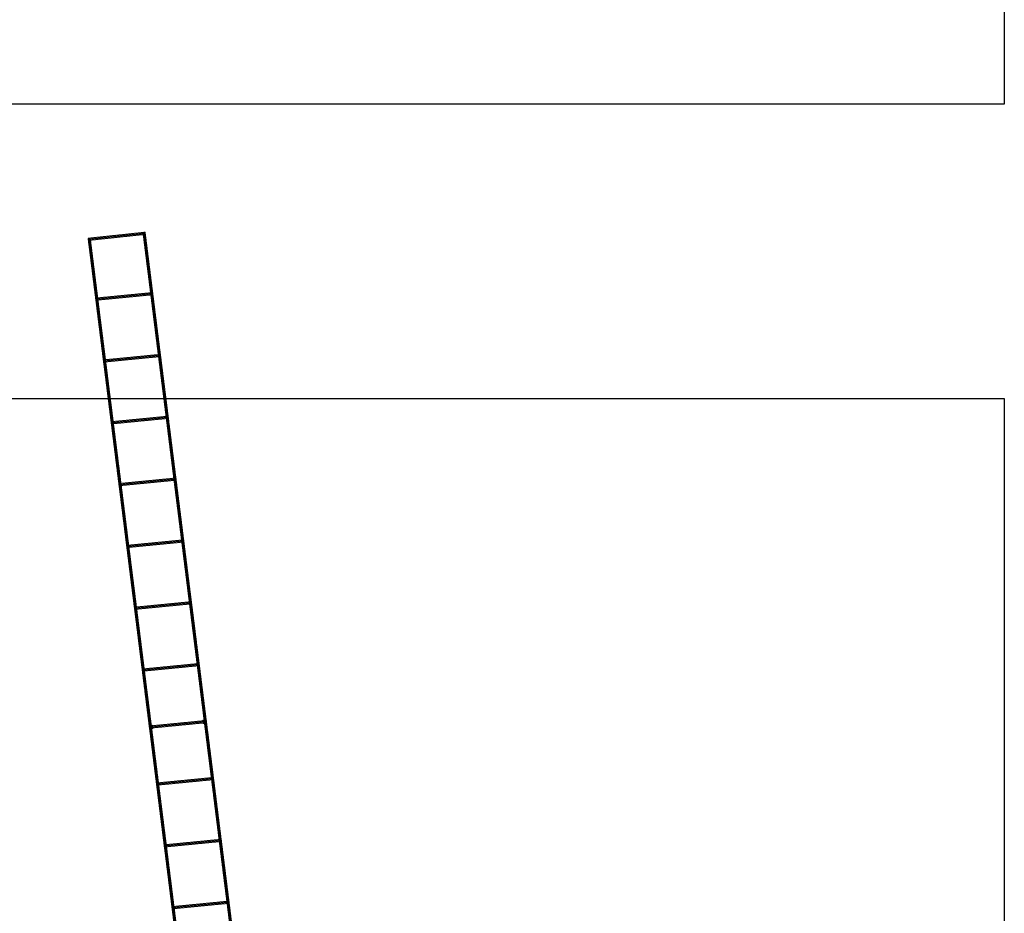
# Model space of a CAD drawing. Header units: centimetres. Extents: x -1589 to 108054, y -205274 to 31709.
# Tile 112 of 256: x 4010 to 8117, y 15226 to 18954. Entities that reach past the tile are written whole.
import ezdxf

# ---------------------------------------------------------------- set-up
doc = ezdxf.new("R2010")
doc.units = ezdxf.units.CM
doc.header["$LTSCALE"] = 0.01
doc.header["$MEASUREMENT"] = 0
doc.linetypes.add('Krawędzie ukryte', pattern=[27, 20, -7])
doc.layers.add('2_belki.K_IR', color=7, linetype='Continuous')
doc.layers.add('2_słupy.ISTN', color=7, linetype='Continuous')

msp = doc.modelspace()

# ---------------------------------------------------------------- hatches: boundary and pattern name
at = {"layer": '2_słupy.ISTN', "linetype": 'Continuous', "lineweight": 5}
h = msp.add_hatch(color=8, dxfattribs=at)
h.paths.add_polyline_path([(4295.92133, 18033.42501), (4304.85151, 18034.54386), (4303.73265, 18043.47404), (4294.80247, 18042.35519)])
h.paths.add_polyline_path([(4296.35529, 18033.98329), (4295.36075, 18041.92123), (4303.29869, 18042.91576), (4304.29323, 18034.97782)], flags=0)
h = msp.add_hatch(color=8, dxfattribs=at)
h.paths.add_polyline_path([(4524.88963, 18057.58723), (4533.81981, 18058.70608), (4532.70095, 18067.63627), (4523.77077, 18066.51741)])
h.paths.add_polyline_path([(4525.32359, 18058.14551), (4524.32905, 18066.08345), (4532.26699, 18067.07799), (4533.26153, 18059.14005)], flags=0)
h = msp.add_hatch(color=8, dxfattribs=at)
h.paths.add_polyline_path([(4327.23737, 17783.56365), (4336.16755, 17784.68251), (4335.04869, 17793.61269), (4326.11851, 17792.49384)])
h.paths.add_polyline_path([(4327.67133, 17784.12193), (4326.67679, 17792.05987), (4334.61473, 17793.05441), (4335.60927, 17785.11647)], flags=0)
h = msp.add_hatch(color=8, dxfattribs=at)
h.paths.add_polyline_path([(4556.39993, 17805.91621), (4565.33012, 17807.03507), (4564.21126, 17815.96525), (4555.28108, 17814.84639)])
h.paths.add_polyline_path([(4556.8339, 17806.47449), (4555.83936, 17814.41243), (4563.7773, 17815.40697), (4564.77184, 17807.46903)], flags=0)
h = msp.add_hatch(color=8, dxfattribs=at)
h.paths.add_polyline_path([(4588.72997, 17548.07891), (4597.66015, 17549.19777), (4596.54129, 17558.12795), (4587.61111, 17557.0091)])
h.paths.add_polyline_path([(4589.16393, 17548.63719), (4588.16939, 17556.57513), (4596.10733, 17557.56967), (4597.10187, 17549.63173)], flags=0)
h = msp.add_hatch(color=8, dxfattribs=at)
h.paths.add_polyline_path([(4359.56823, 17525.58165), (4368.49841, 17526.7005), (4367.37956, 17535.63069), (4358.44937, 17534.51183)])
h.paths.add_polyline_path([(4360.00219, 17526.13993), (4359.00765, 17534.07787), (4366.94559, 17535.07241), (4367.94013, 17527.13447)], flags=0)
h = msp.add_hatch(color=8, dxfattribs=at)
h.paths.add_polyline_path([(4621.06166, 17289.9522), (4629.99184, 17291.07105), (4628.87298, 17300.00124), (4619.9428, 17298.88238)])
h.paths.add_polyline_path([(4621.49562, 17290.51048), (4620.50108, 17298.44842), (4628.43902, 17299.44296), (4629.43356, 17291.50502)], flags=0)
h = msp.add_hatch(color=8, dxfattribs=at)
h.paths.add_polyline_path([(4391.89946, 17267.40674), (4400.82964, 17268.5256), (4399.71079, 17277.45578), (4390.78061, 17276.33692)])
h.paths.add_polyline_path([(4392.33342, 17267.96502), (4391.33889, 17275.90296), (4399.27683, 17276.8975), (4400.27136, 17268.95956)], flags=0)
h = msp.add_hatch(color=8, dxfattribs=at)
h.paths.add_polyline_path([(4424.22407, 17009.42395), (4433.15426, 17010.54281), (4432.0354, 17019.47299), (4423.10522, 17018.35413)])
h.paths.add_polyline_path([(4424.65804, 17009.98223), (4423.6635, 17017.92017), (4431.60144, 17018.91471), (4432.59598, 17010.97677)], flags=0)
h = msp.add_hatch(color=8, dxfattribs=at)
h.paths.add_polyline_path([(4653.37993, 17032.12849), (4662.31011, 17033.24735), (4661.19126, 17042.17753), (4652.26107, 17041.05868)])
h.paths.add_polyline_path([(4653.81389, 17032.68677), (4652.81935, 17040.62471), (4660.75729, 17041.61925), (4661.75183, 17033.68131)], flags=0)
h = msp.add_hatch(color=8, dxfattribs=at)
h.paths.add_polyline_path([(4456.46429, 16752.2685), (4465.39447, 16753.38736), (4464.27561, 16762.31754), (4455.34543, 16761.19869)])
h.paths.add_polyline_path([(4456.89825, 16752.82678), (4455.90371, 16760.76472), (4463.84165, 16761.75926), (4464.83619, 16753.82132)], flags=0)
h = msp.add_hatch(color=8, dxfattribs=at)
h.paths.add_polyline_path([(4685.61661, 16774.70156), (4694.54679, 16775.82041), (4693.42793, 16784.75059), (4684.49775, 16783.63174)])
h.paths.add_polyline_path([(4686.05057, 16775.25984), (4685.05603, 16783.19778), (4692.99397, 16784.19231), (4693.98851, 16776.25437)], flags=0)
h = msp.add_hatch(color=8, dxfattribs=at)
h.paths.add_polyline_path([(4718.02917, 16516.00304), (4726.95935, 16517.12189), (4725.8405, 16526.05208), (4716.91032, 16524.93322)])
h.paths.add_polyline_path([(4718.46313, 16516.56132), (4717.4686, 16524.49926), (4725.40654, 16525.4938), (4726.40107, 16517.55586)], flags=0)
h = msp.add_hatch(color=8, dxfattribs=at)
h.paths.add_polyline_path([(4488.7909, 16494.28597), (4497.72109, 16495.40482), (4496.60223, 16504.335), (4487.67205, 16503.21615)])
h.paths.add_polyline_path([(4489.22487, 16494.84425), (4488.23033, 16502.78219), (4496.16827, 16503.77672), (4497.16281, 16495.83878)], flags=0)
h = msp.add_hatch(color=8, dxfattribs=at)
h.paths.add_polyline_path([(4750.29221, 16258.65347), (4759.22239, 16259.77232), (4758.10353, 16268.70251), (4749.17335, 16267.58365)])
h.paths.add_polyline_path([(4750.72617, 16259.21175), (4749.73163, 16267.14969), (4757.66957, 16268.14423), (4758.66411, 16260.20629)], flags=0)
h = msp.add_hatch(color=8, dxfattribs=at)
h.paths.add_polyline_path([(4521.12658, 16236.30456), (4530.05677, 16237.42342), (4528.93791, 16246.3536), (4520.00773, 16245.23475)])
h.paths.add_polyline_path([(4521.56055, 16236.86284), (4520.56601, 16244.80078), (4528.50395, 16245.79532), (4529.49849, 16237.85738)], flags=0)
h = msp.add_hatch(color=8, dxfattribs=at)
h.paths.add_polyline_path([(4775.47563, 16017.41278), (4789.36702, 16019.15322), (4787.62658, 16033.04462), (4773.73518, 16031.30418)])
h.paths.add_polyline_path([(4775.90959, 16017.97106), (4774.29346, 16030.87021), (4787.19262, 16032.48634), (4788.80874, 16019.58719)], flags=0)
h = msp.add_hatch(color=8, dxfattribs=at)
h.paths.add_polyline_path([(4551.25648, 15995.68362), (4565.14787, 15997.42406), (4563.40743, 16011.31545), (4549.51603, 16009.57501)])
h.paths.add_polyline_path([(4551.69044, 15996.2419), (4550.07431, 16009.14105), (4562.97347, 16010.75718), (4564.58959, 15997.85802)], flags=0)
h = msp.add_hatch(color=8, dxfattribs=at)
h.paths.add_polyline_path([(4809.9622, 15782.37677), (4818.89239, 15783.49563), (4817.77353, 15792.42581), (4808.84335, 15791.30696)])
h.paths.add_polyline_path([(4810.39617, 15782.93505), (4809.40163, 15790.87299), (4817.33957, 15791.86753), (4818.33411, 15783.92959)], flags=0)
h = msp.add_hatch(color=8, dxfattribs=at)
h.paths.add_polyline_path([(4580.78916, 15760.02694), (4589.71934, 15761.14579), (4588.60048, 15770.07598), (4579.6703, 15768.95712)])
h.paths.add_polyline_path([(4581.22312, 15760.58522), (4580.22858, 15768.52316), (4588.16652, 15769.5177), (4589.16106, 15761.57976)], flags=0)
h = msp.add_hatch(color=8, dxfattribs=at)
h.paths.add_polyline_path([(4842.28471, 15524.39372), (4851.21489, 15525.51258), (4850.09603, 15534.44276), (4841.16585, 15533.3239)])
h.paths.add_polyline_path([(4842.71867, 15524.952), (4841.72413, 15532.88994), (4849.66207, 15533.88448), (4850.65661, 15525.94654)], flags=0)
h = msp.add_hatch(color=8, dxfattribs=at)
h.paths.add_polyline_path([(4613.11903, 15502.04481), (4622.04921, 15503.16366), (4620.93035, 15512.09385), (4612.00017, 15510.97499)])
h.paths.add_polyline_path([(4613.55299, 15502.60309), (4612.55845, 15510.54103), (4620.49639, 15511.53557), (4621.49093, 15503.59763)], flags=0)
h = msp.add_hatch(color=8, dxfattribs=at)
h.paths.add_polyline_path([(4645.44889, 15244.06268), (4654.37908, 15245.18153), (4653.26022, 15254.11172), (4644.33004, 15252.99286)])
h.paths.add_polyline_path([(4645.88286, 15244.62096), (4644.88832, 15252.5589), (4652.82626, 15253.55344), (4653.8208, 15245.6155)], flags=0)
h = msp.add_hatch(color=8, dxfattribs=at)
h.paths.add_polyline_path([(4874.60721, 15266.41067), (4883.53739, 15267.52952), (4882.41854, 15276.45971), (4873.48836, 15275.34085)])
h.paths.add_polyline_path([(4875.04117, 15266.96895), (4874.04664, 15274.90689), (4881.98458, 15275.90143), (4882.97911, 15267.96349)], flags=0)

# ---------------------------------------------------------------- linework, layer by layer
for points in [[(8116.55775, 24541.38942), (8116.55775, 21571.38942), (8116.55775, 18601.38942), (-853.44225, 18601.38942)], [(-853.44225, 11434.17847), (-853.44225, 14404.17847), (-853.44225, 17374.17847), (8116.55775, 17374.17847)], [(8116.55775, 17374.17847), (8116.55775, 14404.17847), (8116.55775, 11434.17847), (-853.44225, 11434.17847)]]:
    msp.add_lwpolyline(points)
at = {"layer": '2_belki.K_IR', "color": 8, "linetype": 'Krawędzie ukryte', "lineweight": 5}
for p, q in [((4299.26756, 18042.91462), (4294.80247, 18042.35519)), ((4294.80247, 18042.35519), (4310.74664, 17915.0963)), ((4303.05426, 18038.89306), (4296.10799, 18038.02735)), ((4296.10799, 18038.02735), (4296.68727, 18033.37939)), ((4296.64553, 18037.75719), (4302.59947, 18038.49923)), ((4297.14205, 18033.77323), (4296.64553, 18037.75719)), ((4296.68727, 18033.37939), (4303.63353, 18034.2451)), ((4327.33887, 17787.43779), (4296.68727, 18033.37939)), ((4303.09599, 18034.51526), (4297.14205, 18033.77323)), ((4303.73265, 18043.47404), (4299.26756, 18042.91462)), ((4331.1559, 17788.39684), (4299.26756, 18042.91462)), ((4413.83241, 18055.00048), (4299.35158, 18042.83826)), ((4299.35158, 18042.83826), (4299.82698, 18038.36344)), ((4528.78864, 18062.68788), (4299.82698, 18038.36344)), ((4299.82698, 18038.36344), (4300.30238, 18033.88862)), ((4330.52237, 17790.19463), (4299.87076, 18036.13623)), ((4300.30238, 18033.88862), (4414.7832, 18046.05084)), ((4302.59947, 18038.49923), (4303.09599, 18034.51526)), ((4303.63353, 18034.2451), (4303.05426, 18038.89306)), ((4334.28513, 17788.3035), (4303.63353, 18034.2451)), ((4319.67682, 17916.21516), (4303.73265, 18043.47404)), ((4528.31324, 18067.1627), (4413.83241, 18055.00048)), ((4414.7832, 18046.05084), (4529.26403, 18058.21306)), ((4528.21572, 18067.20257), (4523.75063, 18066.64314)), ((4523.75063, 18066.64314), (4539.80392, 17938.51327)), ((4532.41701, 18060.88839), (4525.47075, 18060.02268)), ((4525.47075, 18060.02268), (4526.05002, 18055.37473)), ((4526.00829, 18059.75252), (4531.96222, 18060.49456)), ((4526.50481, 18055.76856), (4526.00829, 18059.75252)), ((4526.05002, 18055.37473), (4532.99628, 18056.24044)), ((4556.87441, 17808.04672), (4526.05002, 18055.37473)), ((4532.45874, 18056.5106), (4526.50481, 18055.76856)), ((4532.68081, 18067.762), (4528.21572, 18067.20257)), ((4560.32231, 17810.94282), (4528.21572, 18067.20257)), ((4528.78864, 18062.68788), (4528.31324, 18067.1627)), ((4529.26403, 18058.21306), (4528.78864, 18062.68788)), ((4560.05791, 17810.80355), (4529.23352, 18058.13156)), ((4531.96222, 18060.49456), (4532.45874, 18056.5106)), ((4532.99628, 18056.24044), (4532.41701, 18060.88839)), ((4548.73411, 17939.63213), (4532.68081, 18067.762)), ((4563.82068, 17808.91243), (4532.99628, 18056.24044)), ((4310.74664, 17915.0963), (4326.69081, 17787.83741)), ((4335.621, 17788.95627), (4319.67682, 17916.21516)), ((4539.80392, 17938.51327), (4555.85722, 17810.3834)), ((4564.7874, 17811.50225), (4548.73411, 17939.63213)), ((4326.69081, 17787.83741), (4331.1559, 17788.39684)), ((4331.15801, 17788.39708), (4326.69292, 17787.83766)), ((4326.69292, 17787.83766), (4342.85417, 17658.84614)), ((4327.33887, 17787.43779), (4334.28513, 17788.3035)), ((4327.36645, 17788.59878), (4334.3121, 17789.46939)), ((4327.36645, 17788.59878), (4359.48358, 17532.37023)), ((4445.28746, 17804.2432), (4330.70617, 17793.06692)), ((4330.70617, 17793.06692), (4331.14303, 17788.58817)), ((4331.11908, 17786.8018), (4363.23621, 17530.57324)), ((4560.3056, 17810.94073), (4331.14303, 17788.58817)), ((4331.14303, 17788.58817), (4331.57989, 17784.10943)), ((4331.1559, 17788.39684), (4335.621, 17788.95627)), ((4335.6231, 17788.95651), (4331.15801, 17788.39708)), ((4363.48051, 17530.41405), (4331.15801, 17788.39708)), ((4331.57989, 17784.10943), (4446.16117, 17795.28571)), ((4334.3121, 17789.46939), (4366.42923, 17533.24083)), ((4351.78435, 17659.96499), (4335.6231, 17788.95651)), ((4559.86874, 17815.41947), (4445.28746, 17804.2432)), ((4446.16117, 17795.28571), (4560.74245, 17806.46198)), ((4555.85722, 17810.3834), (4560.32231, 17810.94282)), ((4560.32231, 17810.94281), (4555.85722, 17810.38338)), ((4555.85722, 17810.38338), (4572.01847, 17681.39186)), ((4556.27687, 17812.94406), (4563.22165, 17813.82154)), ((4556.27687, 17812.94406), (4588.90991, 17554.66967)), ((4556.87441, 17808.04672), (4563.82068, 17808.91243)), ((4560.3056, 17810.94073), (4559.86874, 17815.41947)), ((4560.03128, 17811.15079), (4592.66432, 17552.8764)), ((4560.74245, 17806.46198), (4560.3056, 17810.94073)), ((4560.32231, 17810.94282), (4564.7874, 17811.50225)), ((4564.78741, 17811.50223), (4560.32231, 17810.94281)), ((4592.64482, 17552.95977), (4560.32231, 17810.94281)), ((4563.22165, 17813.82154), (4595.85469, 17555.54715)), ((4580.94866, 17682.51072), (4564.78741, 17811.50223)), ((4572.01847, 17681.39186), (4588.17973, 17552.40034)), ((4597.10991, 17553.5192), (4580.94866, 17682.51072)), ((4342.85417, 17658.84614), (4359.01542, 17529.85462)), ((4367.94561, 17530.97348), (4351.78435, 17659.96499)), ((4477.61832, 17546.26119), (4363.03704, 17535.08491)), ((4592.63646, 17552.95872), (4363.47389, 17530.60617)), ((4363.91075, 17526.12742), (4478.49203, 17537.3037)), ((4592.1996, 17557.43747), (4477.61832, 17546.26119)), ((4478.49203, 17537.3037), (4593.07332, 17548.47998)), ((4588.17973, 17552.40034), (4592.64482, 17552.95977)), ((4592.64482, 17552.95975), (4588.17973, 17552.40032)), ((4588.17973, 17552.40032), (4604.34098, 17423.40881)), ((4595.7571, 17555.52884), (4588.81084, 17554.66313)), ((4588.81084, 17554.66313), (4589.36731, 17550.19816)), ((4588.90991, 17554.66967), (4595.85469, 17555.54715)), ((4589.47394, 17550.20565), (4588.90991, 17554.66967)), ((4589.34675, 17554.40604), (4595.30069, 17555.14808)), ((4589.82372, 17550.57892), (4589.34675, 17554.40604)), ((4589.36731, 17550.19816), (4596.31357, 17551.06387)), ((4621.51333, 17292.26569), (4589.36731, 17550.19816)), ((4595.39892, 17555.16561), (4589.44625, 17554.41349)), ((4589.44625, 17554.41349), (4589.92971, 17550.58719)), ((4596.41872, 17551.08313), (4589.47394, 17550.20565)), ((4595.77766, 17551.32096), (4589.82372, 17550.57892)), ((4589.92971, 17550.58719), (4595.88238, 17551.33931)), ((4592.63646, 17552.95872), (4592.1996, 17557.43747)), ((4624.70823, 17294.93103), (4592.56221, 17552.8635)), ((4593.07332, 17548.47998), (4592.63646, 17552.95872)), ((4592.64482, 17552.95977), (4597.10991, 17553.5192)), ((4597.10991, 17553.51918), (4592.64482, 17552.95975)), ((4624.96732, 17294.97672), (4592.64482, 17552.95975)), ((4595.30069, 17555.14808), (4595.77766, 17551.32096)), ((4595.88238, 17551.33931), (4595.39892, 17555.16561)), ((4596.31357, 17551.06387), (4595.7571, 17555.52884)), ((4595.85469, 17555.54715), (4596.41872, 17551.08313)), ((4628.4596, 17293.1314), (4596.31357, 17551.06387)), ((4613.27116, 17424.52766), (4597.10991, 17553.51918)), ((4359.01542, 17529.85462), (4363.48051, 17530.41405)), ((4363.48262, 17530.41429), (4359.01753, 17529.85487)), ((4359.01753, 17529.85487), (4375.17878, 17400.86335)), ((4359.48358, 17532.37023), (4366.42923, 17533.24083)), ((4360.04319, 17527.90565), (4359.48358, 17532.37023)), ((4366.43111, 17533.23858), (4359.48485, 17532.37287)), ((4359.48485, 17532.37287), (4360.04131, 17527.9079)), ((4365.97308, 17532.85975), (4360.01967, 17532.11351)), ((4360.01967, 17532.11351), (4360.49934, 17528.28673)), ((4360.02075, 17532.11578), (4365.97469, 17532.85782)), ((4360.49773, 17528.28866), (4360.02075, 17532.11578)), ((4360.04131, 17527.9079), (4366.98757, 17528.77361)), ((4391.97779, 17271.65677), (4360.04131, 17527.9079)), ((4366.98884, 17528.77626), (4360.04319, 17527.90565)), ((4366.45167, 17529.0307), (4360.49773, 17528.28866)), ((4360.49934, 17528.28673), (4366.45275, 17529.03297)), ((4363.03704, 17535.08491), (4363.47389, 17530.60617)), ((4395.17269, 17274.32211), (4363.23621, 17530.57324)), ((4363.47389, 17530.60617), (4363.91075, 17526.12742)), ((4363.48051, 17530.41405), (4367.94561, 17530.97348)), ((4367.94771, 17530.97372), (4363.48262, 17530.41429)), ((4395.80513, 17272.43126), (4363.48262, 17530.41429)), ((4366.45275, 17529.03297), (4365.97308, 17532.85975)), ((4365.97469, 17532.85782), (4366.45167, 17529.0307)), ((4366.42923, 17533.24083), (4366.98884, 17528.77626)), ((4366.98757, 17528.77361), (4366.43111, 17533.23858)), ((4398.92405, 17272.52248), (4366.98757, 17528.77361)), ((4384.10897, 17401.98221), (4367.94771, 17530.97372)), ((4604.34098, 17423.40881), (4620.50223, 17294.41729)), ((4629.43241, 17295.53615), (4613.27116, 17424.52766)), ((4375.17878, 17400.86335), (4391.34003, 17271.87183)), ((4400.27022, 17272.99069), (4384.10897, 17401.98221)), ((4624.96732, 17294.97672), (4395.80476, 17272.62416)), ((4624.53046, 17299.45546), (4509.94918, 17288.27918)), ((4510.8229, 17279.3217), (4625.40418, 17290.49797)), ((4620.50223, 17294.41729), (4624.96732, 17294.97672)), ((4624.96732, 17294.9767), (4620.50223, 17294.41727)), ((4620.50223, 17294.41727), (4636.66348, 17165.42575)), ((4620.93024, 17296.979), (4627.87502, 17297.85648)), ((4620.93024, 17296.979), (4653.56327, 17038.70461)), ((4621.51333, 17292.26569), (4628.4596, 17293.1314)), ((4624.96732, 17294.97672), (4624.53046, 17299.45546)), ((4624.68464, 17295.18573), (4657.31768, 17036.91134)), ((4624.96732, 17294.97672), (4629.43241, 17295.53615)), ((4629.43241, 17295.53613), (4624.96732, 17294.9767)), ((4625.40418, 17290.49797), (4624.96732, 17294.97672)), ((4657.28983, 17036.99366), (4624.96732, 17294.9767)), ((4627.87502, 17297.85648), (4660.50806, 17039.58209)), ((4645.59367, 17166.54461), (4629.43241, 17295.53613)), ((4391.34003, 17271.87183), (4395.80513, 17272.43126)), ((4395.80723, 17272.43151), (4391.34214, 17271.87208)), ((4391.34214, 17271.87208), (4407.50339, 17142.88056)), ((4391.97779, 17271.65677), (4398.92405, 17272.52248)), ((4392.01982, 17272.63372), (4398.96547, 17273.50433)), ((4392.01982, 17272.63372), (4424.13694, 17016.40517)), ((4509.94918, 17288.27918), (4395.3679, 17277.10291)), ((4395.3679, 17277.10291), (4395.80476, 17272.62416)), ((4395.77245, 17270.83674), (4427.88958, 17014.60818)), ((4395.80476, 17272.62416), (4396.24161, 17268.14542)), ((4395.80513, 17272.43126), (4400.27022, 17272.99069)), ((4400.27233, 17272.99093), (4395.80723, 17272.43151)), ((4428.12974, 17014.44847), (4395.80723, 17272.43151)), ((4396.24161, 17268.14542), (4510.8229, 17279.3217)), ((4398.96547, 17273.50433), (4431.08259, 17017.27577)), ((4416.43358, 17143.99942), (4400.27233, 17272.99093)), ((4407.50339, 17142.88056), (4423.66465, 17013.88904)), ((4432.59483, 17015.0079), (4416.43358, 17143.99942)), ((4636.66348, 17165.42575), (4652.82473, 17036.43424)), ((4661.75492, 17037.55309), (4645.59367, 17166.54461)), ((4423.66465, 17013.88904), (4428.12974, 17014.44847)), ((4428.13184, 17014.44872), (4423.66675, 17013.88929)), ((4423.66675, 17013.88929), (4439.828, 16884.89777)), ((4424.13694, 17016.40517), (4431.08259, 17017.27577)), ((4424.69656, 17011.94059), (4424.13694, 17016.40517)), ((4431.08447, 17017.27352), (4424.13821, 17016.40781)), ((4424.13821, 17016.40781), (4424.69468, 17011.94284)), ((4430.62645, 17016.89469), (4424.67303, 17016.14846)), ((4424.67303, 17016.14846), (4425.15271, 17012.32167)), ((4424.67412, 17016.15072), (4430.62806, 17016.89276)), ((4425.15109, 17012.3236), (4424.67412, 17016.15072)), ((4424.69468, 17011.94284), (4431.64094, 17012.80855)), ((4456.63116, 16755.69171), (4424.69468, 17011.94284)), ((4431.64221, 17012.8112), (4424.69656, 17011.94059)), ((4431.10503, 17013.06564), (4425.15109, 17012.3236)), ((4425.15271, 17012.32167), (4431.10612, 17013.06791)), ((4542.27169, 17030.29613), (4427.6904, 17019.11985)), ((4427.6904, 17019.11985), (4428.12726, 17014.64111)), ((4459.82606, 16758.35705), (4427.88958, 17014.60818)), ((4657.28983, 17036.99366), (4428.12726, 17014.64111)), ((4428.12726, 17014.64111), (4428.56412, 17010.16236)), ((4428.12974, 17014.44847), (4432.59483, 17015.0079)), ((4432.59694, 17015.00814), (4428.13184, 17014.44872)), ((4460.45435, 16756.46568), (4428.13184, 17014.44872)), ((4428.56412, 17010.16236), (4543.1454, 17021.33864)), ((4431.10612, 17013.06791), (4430.62645, 17016.89469)), ((4430.62806, 17016.89276), (4431.10503, 17013.06564)), ((4431.08259, 17017.27577), (4431.64221, 17012.8112)), ((4431.64094, 17012.80855), (4431.08447, 17017.27352)), ((4463.57742, 16756.55742), (4431.64094, 17012.80855)), ((4448.75819, 16886.01663), (4432.59694, 17015.00814)), ((4656.85297, 17041.47241), (4542.27169, 17030.29613)), ((4543.1454, 17021.33864), (4657.72668, 17032.51492)), ((4652.82473, 17036.43424), (4657.28983, 17036.99366)), ((4657.28983, 17036.99365), (4652.82474, 17036.43422)), ((4652.82474, 17036.43422), (4668.98599, 16907.4427)), ((4660.41047, 17039.56378), (4653.46421, 17038.69807)), ((4653.46421, 17038.69807), (4654.02068, 17034.2331)), ((4653.56327, 17038.70461), (4660.50806, 17039.58209)), ((4654.12731, 17034.24059), (4653.56327, 17038.70461)), ((4654.00012, 17038.44098), (4659.95406, 17039.18302)), ((4654.47709, 17034.61386), (4654.00012, 17038.44098)), ((4654.02068, 17034.2331), (4660.96694, 17035.09881)), ((4686.1667, 16776.30063), (4654.02068, 17034.2331)), ((4660.05229, 17039.20055), (4654.09962, 17038.44843)), ((4654.09962, 17038.44843), (4654.58307, 17034.62213)), ((4661.07209, 17035.11807), (4654.12731, 17034.24059)), ((4660.43103, 17035.3559), (4654.47709, 17034.61386)), ((4654.58307, 17034.62213), (4660.53575, 17035.37425)), ((4657.28983, 17036.99366), (4656.85297, 17041.47241)), ((4689.3616, 16778.96597), (4657.21557, 17036.89844)), ((4657.28983, 17036.99366), (4661.75492, 17037.55309)), ((4661.75492, 17037.55307), (4657.28983, 17036.99365)), ((4657.72668, 17032.51492), (4657.28983, 17036.99366)), ((4689.61233, 16779.01061), (4657.28983, 17036.99365)), ((4659.95406, 17039.18302), (4660.43103, 17035.3559)), ((4660.53575, 17035.37425), (4660.05229, 17039.20055)), ((4660.96694, 17035.09881), (4660.41047, 17039.56378)), ((4660.50806, 17039.58209), (4661.07209, 17035.11807)), ((4693.11296, 16777.16634), (4660.96694, 17035.09881)), ((4677.91617, 16908.56156), (4661.75492, 17037.55307)), ((4439.828, 16884.89777), (4455.98926, 16755.90625)), ((4464.91944, 16757.02511), (4448.75819, 16886.01663)), ((4668.98599, 16907.4427), (4685.14724, 16778.45118)), ((4694.07742, 16779.57004), (4677.91617, 16908.56156)), ((4456.63116, 16755.69171), (4463.57742, 16756.55742)), ((4456.93037, 16756.61822), (4463.87602, 16757.48883)), ((4456.93037, 16756.61822), (4489.04749, 16500.38966)), ((4574.59419, 16772.31308), (4460.01291, 16761.1368)), ((4460.01291, 16761.1368), (4460.44976, 16756.65806)), ((4689.61233, 16779.01061), (4460.44976, 16756.65806)), ((4460.44976, 16756.65806), (4460.88662, 16752.17931)), ((4460.45435, 16756.46568), (4464.91944, 16757.02511)), ((4464.92155, 16757.02536), (4460.45646, 16756.46593)), ((4460.88662, 16752.17931), (4575.46791, 16763.35559)), ((4463.87602, 16757.48883), (4495.99314, 16501.26027)), ((4481.0828, 16628.03384), (4464.92155, 16757.02536)), ((4689.17547, 16783.48936), (4574.59419, 16772.31308)), ((4575.46791, 16763.35559), (4690.04919, 16774.53187)), ((4685.14724, 16778.45118), (4689.61233, 16779.01061)), ((4689.61233, 16779.01059), (4685.14724, 16778.45117)), ((4685.14724, 16778.45117), (4701.30849, 16649.45965)), ((4685.81293, 16781.04582), (4692.75771, 16781.9233)), ((4685.81293, 16781.04582), (4718.44597, 16522.77143)), ((4686.1667, 16776.30063), (4693.11296, 16777.16634)), ((4689.61233, 16779.01061), (4689.17547, 16783.48936)), ((4689.56734, 16779.25255), (4722.20037, 16520.97816)), ((4689.61233, 16779.01061), (4694.07742, 16779.57004)), ((4694.07742, 16779.57002), (4689.61233, 16779.01059)), ((4690.04919, 16774.53187), (4689.61233, 16779.01061)), ((4721.93484, 16521.02756), (4689.61233, 16779.01059)), ((4692.75771, 16781.9233), (4725.39075, 16523.64891)), ((4710.23868, 16650.5785), (4694.07742, 16779.57002)), ((4455.98926, 16755.90625), (4460.45435, 16756.46568)), ((4460.45646, 16756.46593), (4455.99136, 16755.9065)), ((4455.99136, 16755.9065), (4472.15262, 16626.91498)), ((4492.77896, 16498.48289), (4460.45646, 16756.46593)), ((4460.683, 16754.82123), (4492.80013, 16498.59268)), ((4701.30849, 16649.45965), (4717.46974, 16520.46813)), ((4726.39993, 16521.58699), (4710.23868, 16650.5785)), ((4472.15262, 16626.91498), (4488.31387, 16497.92346)), ((4497.24405, 16499.04232), (4481.0828, 16628.03384)), ((4606.91669, 16514.33003), (4492.33541, 16503.15375)), ((4721.93484, 16521.02756), (4492.77227, 16498.675)), ((4721.49798, 16525.5063), (4606.91669, 16514.33003)), ((4607.79041, 16505.37254), (4722.37169, 16516.54881)), ((4721.93484, 16521.02756), (4717.46974, 16520.46813)), ((4717.46974, 16520.46813), (4721.93484, 16521.02756)), ((4717.46974, 16520.46813), (4733.631, 16391.47661)), ((4725.32102, 16523.54828), (4718.37476, 16522.68257)), ((4718.37476, 16522.68257), (4718.93123, 16518.2176)), ((4718.44597, 16522.77143), (4725.39075, 16523.64891)), ((4719.01, 16518.30741), (4718.44597, 16522.77143)), ((4718.91067, 16522.42548), (4724.86461, 16523.16751)), ((4719.38764, 16518.59836), (4718.91067, 16522.42548)), ((4718.93123, 16518.2176), (4725.87749, 16519.08331)), ((4751.07725, 16260.28513), (4718.93123, 16518.2176)), ((4724.93498, 16523.26737), (4718.98231, 16522.51525)), ((4718.98231, 16522.51525), (4719.46577, 16518.68895)), ((4725.95478, 16519.18489), (4719.01, 16518.30741)), ((4725.34158, 16519.3404), (4719.38764, 16518.59836)), ((4719.46577, 16518.68895), (4725.41844, 16519.44107)), ((4721.93484, 16521.02756), (4721.49798, 16525.5063)), ((4726.39993, 16521.58699), (4721.93484, 16521.02756)), ((4721.93484, 16521.02756), (4726.39993, 16521.58699)), ((4754.25734, 16263.04452), (4721.93484, 16521.02756)), ((4722.37169, 16516.54881), (4721.93484, 16521.02756)), ((4754.27215, 16262.95047), (4722.12612, 16520.88294)), ((4724.86461, 16523.16751), (4725.34158, 16519.3404)), ((4725.41844, 16519.44107), (4724.93498, 16523.26737)), ((4725.87749, 16519.08331), (4725.32102, 16523.54828)), ((4725.39075, 16523.64891), (4725.95478, 16519.18489)), ((4758.02351, 16261.15084), (4725.87749, 16519.08331)), ((4742.56118, 16392.59547), (4726.39993, 16521.58699)), ((4488.31387, 16497.92346), (4492.77896, 16498.48289)), ((4492.78107, 16498.48314), (4488.31598, 16497.92371)), ((4488.31598, 16497.92371), (4504.47723, 16368.93219)), ((4489.04749, 16500.38966), (4495.99314, 16501.26027)), ((4489.60711, 16495.92509), (4489.04749, 16500.38966)), ((4496.204, 16499.32842), (4489.25774, 16498.46271)), ((4489.25774, 16498.46271), (4489.8142, 16493.99774)), ((4495.537, 16500.87919), (4489.58358, 16500.13295)), ((4489.58358, 16500.13295), (4490.06325, 16496.30617)), ((4496.55276, 16496.79569), (4489.60711, 16495.92509)), ((4489.79364, 16498.20562), (4495.74758, 16498.94766)), ((4490.27062, 16494.37851), (4489.79364, 16498.20562)), ((4489.8142, 16493.99774), (4496.76046, 16494.86345)), ((4521.75068, 16237.74661), (4489.8142, 16493.99774)), ((4490.06325, 16496.30617), (4496.01667, 16497.05241)), ((4496.22455, 16495.12054), (4490.27062, 16494.37851)), ((4492.33541, 16503.15375), (4492.77227, 16498.675)), ((4492.77227, 16498.675), (4493.20913, 16494.19626)), ((4492.77896, 16498.48289), (4497.24405, 16499.04232)), ((4497.24616, 16499.04257), (4492.78107, 16498.48314)), ((4525.10357, 16240.5001), (4492.78107, 16498.48314)), ((4524.94558, 16240.41195), (4493.0091, 16496.66308)), ((4493.20913, 16494.19626), (4607.79041, 16505.37254)), ((4496.01667, 16497.05241), (4495.537, 16500.87919)), ((4495.74758, 16498.94766), (4496.22455, 16495.12054)), ((4495.99314, 16501.26027), (4496.55276, 16496.79569)), ((4496.76046, 16494.86345), (4496.204, 16499.32842)), ((4528.69694, 16238.61232), (4496.76046, 16494.86345)), ((4513.40741, 16370.05105), (4497.24616, 16499.04257)), ((4733.631, 16391.47661), (4749.79225, 16262.4851)), ((4758.72243, 16263.60395), (4742.56118, 16392.59547)), ((4504.47723, 16368.93219), (4520.63848, 16239.94067)), ((4529.56866, 16241.05953), (4513.40741, 16370.05105)), ((4753.82048, 16267.52327), (4639.2392, 16256.34699)), ((4750.42452, 16263.59974), (4757.36931, 16264.47721)), ((4754.25734, 16263.04452), (4753.82048, 16267.52327)), ((4757.36931, 16264.47721), (4786.77039, 16031.78214)), ((4525.10357, 16240.5001), (4520.63848, 16239.94067)), ((4520.63848, 16239.94067), (4525.10357, 16240.5001)), ((4520.63848, 16239.94067), (4535.53432, 16121.04906)), ((4521.49777, 16241.28035), (4528.44342, 16242.15095)), ((4521.49777, 16241.28035), (4550.66871, 16008.55631)), ((4521.75068, 16237.74661), (4528.69694, 16238.61232)), ((4639.2392, 16256.34699), (4524.65791, 16245.17071)), ((4524.65791, 16245.17071), (4525.09477, 16240.69197)), ((4754.25734, 16263.04452), (4525.09477, 16240.69197)), ((4525.09477, 16240.69197), (4525.53163, 16236.21322)), ((4529.56866, 16241.05953), (4525.10357, 16240.5001)), ((4525.10357, 16240.5001), (4529.56866, 16241.05953)), ((4554.89525, 16002.71688), (4525.10357, 16240.5001)), ((4525.26747, 16239.34719), (4554.43841, 16006.62316)), ((4525.53163, 16236.21322), (4640.11291, 16247.3895)), ((4528.44342, 16242.15095), (4557.61435, 16009.42692)), ((4544.4645, 16122.16792), (4529.56866, 16241.05953)), ((4640.11291, 16247.3895), (4754.6942, 16258.56578)), ((4754.25734, 16263.04452), (4749.79225, 16262.4851)), ((4749.79225, 16262.4851), (4754.25734, 16263.04452)), ((4749.79225, 16262.4851), (4764.68809, 16143.59348)), ((4750.42452, 16263.59974), (4779.82561, 16030.90467)), ((4751.07725, 16260.28513), (4758.02351, 16261.15084)), ((4754.19613, 16261.67031), (4783.59722, 16028.97524)), ((4758.72243, 16263.60395), (4754.25734, 16263.04452)), ((4754.25734, 16263.04452), (4758.72243, 16263.60395)), ((4784.04902, 16025.2613), (4754.25734, 16263.04452)), ((4754.6942, 16258.56578), (4754.25734, 16263.04452)), ((4773.61827, 16144.71234), (4758.72243, 16263.60395)), ((4764.68809, 16143.59348), (4779.58393, 16024.70187)), ((4788.51411, 16025.82072), (4773.61827, 16144.71234)), ((4535.53432, 16121.04906), (4550.43016, 16002.15745)), ((4559.36034, 16003.2763), (4544.4645, 16122.16792)), ((4669.03088, 16018.56376), (4554.4496, 16007.38749)), ((4784.04902, 16025.2613), (4554.88645, 16002.90874)), ((4783.61216, 16029.74004), (4669.03088, 16018.56376)), ((4669.9046, 16009.60627), (4784.48588, 16020.78255)), ((4784.04902, 16025.2613), (4779.58393, 16024.70187)), ((4779.58393, 16024.70187), (4784.04902, 16025.2613)), ((4779.58393, 16024.70187), (4794.47977, 15905.81025)), ((4779.82561, 16030.90467), (4786.77039, 16031.78214)), ((4780.42404, 16026.16834), (4779.82561, 16030.90467)), ((4786.31708, 16031.38116), (4780.36441, 16030.62904)), ((4780.36441, 16030.62904), (4780.87735, 16026.56932)), ((4787.36883, 16027.04581), (4780.42404, 16026.16834)), ((4787.72803, 16024.18342), (4780.78177, 16023.31771)), ((4780.78177, 16023.31771), (4781.37218, 16018.58037)), ((4780.87735, 16026.56932), (4786.83003, 16027.32144)), ((4781.3201, 16023.04117), (4787.27404, 16023.7832)), ((4781.82617, 16018.98059), (4781.3201, 16023.04117)), ((4781.37218, 16018.58037), (4788.31844, 16019.44608)), ((4810.37904, 15785.83583), (4781.37218, 16018.58037)), ((4787.78011, 16019.72263), (4781.82617, 16018.98059)), ((4784.04902, 16025.2613), (4783.61216, 16029.74004)), ((4788.51411, 16025.82072), (4784.04902, 16025.2613)), ((4784.04902, 16025.2613), (4788.51411, 16025.82072)), ((4813.8407, 15787.47807), (4784.04902, 16025.2613)), ((4784.48588, 16020.78255), (4784.04902, 16025.2613)), ((4813.55697, 15788.63736), (4784.55011, 16021.3819)), ((4786.83003, 16027.32144), (4786.31708, 16031.38116)), ((4786.77039, 16031.78214), (4787.36883, 16027.04581)), ((4787.27404, 16023.7832), (4787.78011, 16019.72263)), ((4788.31844, 16019.44608), (4787.72803, 16024.18342)), ((4817.3253, 15786.70154), (4788.31844, 16019.44608)), ((4803.40995, 15906.92911), (4788.51411, 16025.82072)), ((4554.89525, 16002.71688), (4550.43016, 16002.15745)), ((4550.43016, 16002.15745), (4554.89525, 16002.71688)), ((4550.43016, 16002.15745), (4565.326, 15883.26583)), ((4550.66871, 16008.55631), (4557.61435, 16009.42692)), ((4551.26246, 16003.81939), (4550.66871, 16008.55631)), ((4557.16065, 16009.02638), (4551.20723, 16008.28015)), ((4551.20723, 16008.28015), (4551.71616, 16004.21993)), ((4558.20811, 16004.69), (4551.26246, 16003.81939)), ((4558.57426, 16001.639), (4551.628, 16000.77329)), ((4551.628, 16000.77329), (4552.21841, 15996.03595)), ((4551.71616, 16004.21993), (4557.66958, 16004.96616)), ((4552.16633, 16000.49675), (4558.12027, 16001.23878)), ((4552.6724, 15996.43617), (4552.16633, 16000.49675)), ((4552.21841, 15996.03595), (4559.16467, 15996.90166)), ((4581.22527, 15763.29141), (4552.21841, 15996.03595)), ((4558.62634, 15997.17821), (4552.6724, 15996.43617)), ((4554.4496, 16007.38749), (4554.88645, 16002.90874)), ((4554.88645, 16002.90874), (4555.32331, 15998.43)), ((4559.36034, 16003.2763), (4554.89525, 16002.71688)), ((4554.89525, 16002.71688), (4559.36034, 16003.2763)), ((4584.68694, 15764.93365), (4554.89525, 16002.71688)), ((4555.32331, 15998.43), (4669.9046, 16009.60627)), ((4584.4032, 15766.09294), (4555.39634, 15998.83748)), ((4557.66958, 16004.96616), (4557.16065, 16009.02638)), ((4557.61435, 16009.42692), (4558.20811, 16004.69)), ((4558.12027, 16001.23878), (4558.62634, 15997.17821)), ((4559.16467, 15996.90166), (4558.57426, 16001.639)), ((4588.17154, 15764.15712), (4559.16467, 15996.90166)), ((4574.25619, 15884.38469), (4559.36034, 16003.2763)), ((4794.47977, 15905.81025), (4809.37561, 15786.91864)), ((4818.3058, 15788.0375), (4803.40995, 15906.92911)), ((4565.326, 15883.26583), (4580.22184, 15764.37422)), ((4589.15203, 15765.49308), (4574.25619, 15884.38469)), ((4698.82256, 15780.78054), (4584.24128, 15769.60426)), ((4813.8407, 15787.47807), (4584.67814, 15765.12551)), ((4585.115, 15760.64677), (4699.69628, 15771.82305)), ((4813.40385, 15791.95681), (4698.82256, 15780.78054)), ((4699.69628, 15771.82305), (4814.27756, 15782.99932)), ((4813.8407, 15787.47807), (4809.37561, 15786.91864)), ((4809.37561, 15786.91864), (4813.8407, 15787.47807)), ((4809.37561, 15786.91864), (4825.53686, 15657.92712)), ((4809.90593, 15789.40302), (4816.85071, 15790.2805)), ((4809.90593, 15789.40302), (4842.27645, 15533.20635)), ((4810.37904, 15785.83583), (4817.3253, 15786.70154)), ((4813.8407, 15787.47807), (4813.40385, 15791.95681)), ((4813.66034, 15787.60975), (4846.03085, 15531.41308)), ((4818.3058, 15788.0375), (4813.8407, 15787.47807)), ((4813.8407, 15787.47807), (4818.3058, 15788.0375)), ((4846.16321, 15529.49503), (4813.8407, 15787.47807)), ((4814.27756, 15782.99932), (4813.8407, 15787.47807)), ((4816.85071, 15790.2805), (4849.22123, 15534.08383)), ((4834.46705, 15659.04598), (4818.3058, 15788.0375)), ((4584.68694, 15764.93365), (4580.22184, 15764.37422)), ((4580.22184, 15764.37422), (4584.68694, 15764.93365)), ((4580.22184, 15764.37422), (4596.3831, 15635.3827)), ((4580.99551, 15765.05774), (4587.94116, 15765.92835)), ((4580.99551, 15765.05774), (4613.11264, 15508.82919)), ((4581.22527, 15763.29141), (4588.17154, 15764.15712)), ((4584.24128, 15769.60426), (4584.67814, 15765.12551)), ((4584.67814, 15765.12551), (4585.115, 15760.64677)), ((4589.15203, 15765.49308), (4584.68694, 15764.93365)), ((4584.68694, 15764.93365), (4589.15203, 15765.49308)), ((4617.00944, 15506.95061), (4584.68694, 15764.93365)), ((4584.74814, 15763.26076), (4616.86527, 15507.0322)), ((4587.94116, 15765.92835), (4620.05829, 15509.69979)), ((4605.31328, 15636.50156), (4589.15203, 15765.49308)), ((4825.53686, 15657.92712), (4841.69812, 15528.93561)), ((4850.6283, 15530.05446), (4834.46705, 15659.04598)), ((4596.3831, 15635.3827), (4612.54435, 15506.39119)), ((4621.47453, 15507.51004), (4605.31328, 15636.50156)), ((4846.16321, 15529.49503), (4617.00064, 15507.14248)), ((4845.72635, 15533.97378), (4731.14507, 15522.7975)), ((4732.01878, 15513.84001), (4846.60006, 15525.01629)), ((4846.16321, 15529.49503), (4841.69812, 15528.93561)), ((4841.69812, 15528.93561), (4846.16321, 15529.49503)), ((4841.69812, 15528.93561), (4857.85937, 15399.94409)), ((4842.27645, 15533.20635), (4849.22123, 15534.08383)), ((4842.84048, 15528.74233), (4842.27645, 15533.20635)), ((4849.59571, 15530.30646), (4842.64945, 15529.44075)), ((4842.64945, 15529.44075), (4843.20591, 15524.97578)), ((4848.76546, 15533.70229), (4842.81279, 15532.95017)), ((4842.81279, 15532.95017), (4843.29624, 15529.12387)), ((4849.78526, 15529.61981), (4842.84048, 15528.74233)), ((4843.18535, 15529.18366), (4849.13929, 15529.9257)), ((4843.66233, 15525.35655), (4843.18535, 15529.18366)), ((4843.20591, 15524.97578), (4850.15217, 15525.84149)), ((4875.14239, 15268.72465), (4843.20591, 15524.97578)), ((4843.29624, 15529.12387), (4849.24892, 15529.87599)), ((4849.61627, 15526.09858), (4843.66233, 15525.35655)), ((4846.16321, 15529.49503), (4845.72635, 15533.97378)), ((4850.6283, 15530.05446), (4846.16321, 15529.49503)), ((4846.16321, 15529.49503), (4850.6283, 15530.05446)), ((4878.48571, 15271.512), (4846.16321, 15529.49503)), ((4846.60006, 15525.01629), (4846.16321, 15529.49503)), ((4878.33729, 15271.38999), (4846.40081, 15527.64112)), ((4849.24892, 15529.87599), (4848.76546, 15533.70229)), ((4849.13929, 15529.9257), (4849.61627, 15526.09858)), ((4849.22123, 15534.08383), (4849.78526, 15529.61981)), ((4850.15217, 15525.84149), (4849.59571, 15530.30646)), ((4882.08865, 15269.59036), (4850.15217, 15525.84149)), ((4866.78955, 15401.06294), (4850.6283, 15530.05446)), ((4612.54435, 15506.39119), (4617.00944, 15506.95061)), ((4617.01594, 15506.95141), (4612.55085, 15506.39198)), ((4612.55085, 15506.39198), (4628.7121, 15377.40047)), ((4613.11264, 15508.82919), (4620.05829, 15509.69979)), ((4613.67225, 15504.36461), (4613.11264, 15508.82919)), ((4620.06017, 15509.69754), (4613.1139, 15508.83183)), ((4613.1139, 15508.83183), (4613.67037, 15504.36686)), ((4619.60214, 15509.31871), (4613.64873, 15508.57247)), ((4613.64873, 15508.57247), (4614.1284, 15504.74569)), ((4613.64981, 15508.57474), (4619.60375, 15509.31678)), ((4614.12679, 15504.74762), (4613.64981, 15508.57474)), ((4613.67037, 15504.36686), (4620.61663, 15505.23257)), ((4645.60685, 15248.11572), (4613.67037, 15504.36686)), ((4620.6179, 15505.23521), (4613.67225, 15504.36461)), ((4620.08072, 15505.48966), (4614.12679, 15504.74762)), ((4614.1284, 15504.74569), (4620.08181, 15505.49193)), ((4731.14507, 15522.7975), (4616.56378, 15511.62122)), ((4616.56378, 15511.62122), (4617.00064, 15507.14248)), ((4648.80175, 15250.78107), (4616.86527, 15507.0322)), ((4617.00064, 15507.14248), (4617.4375, 15502.66373)), ((4617.00944, 15506.95061), (4621.47453, 15507.51004)), ((4621.48103, 15507.51084), (4617.01594, 15506.95141)), ((4649.33844, 15248.96838), (4617.01594, 15506.95141)), ((4617.4375, 15502.66373), (4732.01878, 15513.84001)), ((4620.08181, 15505.49193), (4619.60214, 15509.31871)), ((4619.60375, 15509.31678), (4620.08072, 15505.48966)), ((4620.05829, 15509.69979), (4620.6179, 15505.23521)), ((4620.61663, 15505.23257), (4620.06017, 15509.69754)), ((4652.55311, 15248.98143), (4620.61663, 15505.23257)), ((4637.64228, 15378.51932), (4621.48103, 15507.51084)), ((4628.7121, 15377.40047), (4644.87335, 15248.40895)), ((4653.80353, 15249.5278), (4637.64228, 15378.51932)), ((4857.85937, 15399.94409), (4874.02062, 15270.95257)), ((4882.9508, 15272.07143), (4866.78955, 15401.06294)), ((4644.87335, 15248.40895), (4649.33844, 15248.96838)), ((4649.35927, 15248.97097), (4644.89417, 15248.41154)), ((4644.89417, 15248.41154), (4661.05543, 15119.42002)), ((4645.60685, 15248.11572), (4652.55311, 15248.98143)), ((4645.8327, 15249.00462), (4652.77835, 15249.87522)), ((4645.8327, 15249.00462), (4677.94983, 14992.77606)), ((4763.46757, 15264.81447), (4648.88629, 15253.63819)), ((4648.88629, 15253.63819), (4649.32314, 15249.15944)), ((4878.48571, 15271.512), (4649.32314, 15249.15944)), ((4649.32314, 15249.15944), (4649.76, 15244.6807)), ((4649.33844, 15248.96838), (4653.80353, 15249.5278)), ((4653.82436, 15249.5304), (4649.35927, 15248.97097)), ((4681.68177, 14990.98793), (4649.35927, 15248.97097)), ((4649.58533, 15247.20763), (4681.70246, 14990.97908)), ((4649.76, 15244.6807), (4764.34128, 15255.85698)), ((4652.77835, 15249.87522), (4684.89548, 14993.64667)), ((4669.98561, 15120.53888), (4653.82436, 15249.5304)), ((4878.04885, 15275.99074), (4763.46757, 15264.81447)), ((4764.34128, 15255.85698), (4878.92257, 15267.03325)), ((4874.02062, 15270.95257), (4878.48571, 15271.512)), ((4878.50269, 15271.51973), (4874.0376, 15270.9603)), ((4874.0376, 15270.9603), (4890.19885, 15141.96878)), ((4874.74312, 15273.3499), (4881.6879, 15274.22737)), ((4874.74312, 15273.3499), (4907.11364, 15017.15323)), ((4875.14239, 15268.72465), (4882.08865, 15269.59036)), ((4878.48571, 15271.512), (4878.04885, 15275.99074)), ((4878.48571, 15271.512), (4882.9508, 15272.07143)), ((4878.92257, 15267.03325), (4878.48571, 15271.512)), ((4878.49753, 15271.55662), (4910.86804, 15015.35996)), ((4882.96779, 15272.07915), (4878.50269, 15271.51973)), ((4910.8252, 15013.53669), (4878.50269, 15271.51973)), ((4881.6879, 15274.22737), (4914.05842, 15018.03071)), ((4899.12904, 15143.08764), (4882.96779, 15272.07915))]:
    msp.add_line(p, q, dxfattribs=at)
at = {"layer": '2_słupy.ISTN', "color": 8, "linetype": 'Krawędzie ukryte', "lineweight": 5}
for p, q in [((4303.73265, 18043.47404), (4294.80247, 18042.35519)), ((4294.80247, 18042.35519), (4295.92133, 18033.42501)), ((4295.36075, 18041.92123), (4303.29869, 18042.91576)), ((4296.35529, 18033.98329), (4295.36075, 18041.92123)), ((4295.92133, 18033.42501), (4304.85151, 18034.54386)), ((4304.29323, 18034.97782), (4296.35529, 18033.98329)), ((4303.29869, 18042.91576), (4304.29323, 18034.97782)), ((4304.85151, 18034.54386), (4303.73265, 18043.47404)), ((4532.70095, 18067.63627), (4523.77077, 18066.51741)), ((4523.77077, 18066.51741), (4524.88963, 18057.58723)), ((4524.32905, 18066.08345), (4532.26699, 18067.07799)), ((4525.32359, 18058.14551), (4524.32905, 18066.08345)), ((4524.88963, 18057.58723), (4533.81981, 18058.70608)), ((4533.26153, 18059.14005), (4525.32359, 18058.14551)), ((4532.26699, 18067.07799), (4533.26153, 18059.14005)), ((4533.81981, 18058.70608), (4532.70095, 18067.63627)), ((4335.04869, 17793.61269), (4326.11851, 17792.49384)), ((4326.11851, 17792.49384), (4327.23737, 17783.56365)), ((4326.67679, 17792.05987), (4334.61473, 17793.05441)), ((4327.67133, 17784.12193), (4326.67679, 17792.05987)), ((4327.23737, 17783.56365), (4336.16755, 17784.68251)), ((4335.60927, 17785.11647), (4327.67133, 17784.12193)), ((4334.61473, 17793.05441), (4335.60927, 17785.11647)), ((4336.16755, 17784.68251), (4335.04869, 17793.61269)), ((4564.21126, 17815.96525), (4555.28108, 17814.84639)), ((4555.28108, 17814.84639), (4556.39993, 17805.91621)), ((4555.83936, 17814.41243), (4563.7773, 17815.40697)), ((4556.8339, 17806.47449), (4555.83936, 17814.41243)), ((4556.39993, 17805.91621), (4565.33012, 17807.03507)), ((4564.77184, 17807.46903), (4556.8339, 17806.47449)), ((4563.7773, 17815.40697), (4564.77184, 17807.46903)), ((4565.33012, 17807.03507), (4564.21126, 17815.96525)), ((4596.54129, 17558.12795), (4587.61111, 17557.0091)), ((4587.61111, 17557.0091), (4588.72997, 17548.07891)), ((4588.16939, 17556.57513), (4596.10733, 17557.56967)), ((4589.16393, 17548.63719), (4588.16939, 17556.57513)), ((4588.72997, 17548.07891), (4597.66015, 17549.19777)), ((4597.10187, 17549.63173), (4589.16393, 17548.63719)), ((4596.10733, 17557.56967), (4597.10187, 17549.63173)), ((4597.66015, 17549.19777), (4596.54129, 17558.12795)), ((4367.37956, 17535.63069), (4358.44937, 17534.51183)), ((4358.44937, 17534.51183), (4359.56823, 17525.58165)), ((4359.00765, 17534.07787), (4366.94559, 17535.07241)), ((4360.00219, 17526.13993), (4359.00765, 17534.07787)), ((4359.56823, 17525.58165), (4368.49841, 17526.7005)), ((4367.94013, 17527.13447), (4360.00219, 17526.13993)), ((4366.94559, 17535.07241), (4367.94013, 17527.13447)), ((4368.49841, 17526.7005), (4367.37956, 17535.63069)), ((4628.87298, 17300.00124), (4619.9428, 17298.88238)), ((4619.9428, 17298.88238), (4621.06166, 17289.9522)), ((4620.50108, 17298.44842), (4628.43902, 17299.44296)), ((4621.49562, 17290.51048), (4620.50108, 17298.44842)), ((4621.06166, 17289.9522), (4629.99184, 17291.07105)), ((4629.43356, 17291.50502), (4621.49562, 17290.51048)), ((4628.43902, 17299.44296), (4629.43356, 17291.50502)), ((4629.99184, 17291.07105), (4628.87298, 17300.00124)), ((4399.71079, 17277.45578), (4390.78061, 17276.33692)), ((4390.78061, 17276.33692), (4391.89946, 17267.40674)), ((4391.33889, 17275.90296), (4399.27683, 17276.8975)), ((4392.33342, 17267.96502), (4391.33889, 17275.90296)), ((4391.89946, 17267.40674), (4400.82964, 17268.5256)), ((4400.27136, 17268.95956), (4392.33342, 17267.96502)), ((4399.27683, 17276.8975), (4400.27136, 17268.95956)), ((4400.82964, 17268.5256), (4399.71079, 17277.45578)), ((4432.0354, 17019.47299), (4423.10522, 17018.35413)), ((4423.10522, 17018.35413), (4424.22407, 17009.42395)), ((4423.6635, 17017.92017), (4431.60144, 17018.91471)), ((4424.65804, 17009.98223), (4423.6635, 17017.92017)), ((4424.22407, 17009.42395), (4433.15426, 17010.54281)), ((4432.59598, 17010.97677), (4424.65804, 17009.98223)), ((4431.60144, 17018.91471), (4432.59598, 17010.97677)), ((4433.15426, 17010.54281), (4432.0354, 17019.47299)), ((4661.19126, 17042.17753), (4652.26107, 17041.05868)), ((4652.26107, 17041.05868), (4653.37993, 17032.12849)), ((4652.81935, 17040.62471), (4660.75729, 17041.61925)), ((4653.81389, 17032.68677), (4652.81935, 17040.62471)), ((4653.37993, 17032.12849), (4662.31011, 17033.24735)), ((4661.75183, 17033.68131), (4653.81389, 17032.68677)), ((4660.75729, 17041.61925), (4661.75183, 17033.68131)), ((4662.31011, 17033.24735), (4661.19126, 17042.17753)), ((4464.27561, 16762.31754), (4455.34543, 16761.19869)), ((4455.34543, 16761.19869), (4456.46429, 16752.2685)), ((4455.90371, 16760.76472), (4463.84165, 16761.75926)), ((4456.89825, 16752.82678), (4455.90371, 16760.76472)), ((4463.84165, 16761.75926), (4464.83619, 16753.82132)), ((4465.39447, 16753.38736), (4464.27561, 16762.31754)), ((4693.42793, 16784.75059), (4684.49775, 16783.63174)), ((4684.49775, 16783.63174), (4685.61661, 16774.70156)), ((4685.05603, 16783.19778), (4692.99397, 16784.19231)), ((4686.05057, 16775.25984), (4685.05603, 16783.19778)), ((4685.61661, 16774.70156), (4694.54679, 16775.82041)), ((4693.98851, 16776.25437), (4686.05057, 16775.25984)), ((4692.99397, 16784.19231), (4693.98851, 16776.25437)), ((4694.54679, 16775.82041), (4693.42793, 16784.75059)), ((4456.46429, 16752.2685), (4465.39447, 16753.38736)), ((4464.83619, 16753.82132), (4456.89825, 16752.82678)), ((4725.8405, 16526.05208), (4716.91032, 16524.93322)), ((4716.91032, 16524.93322), (4718.02917, 16516.00304)), ((4717.4686, 16524.49926), (4725.40654, 16525.4938)), ((4718.46313, 16516.56132), (4717.4686, 16524.49926)), ((4718.02917, 16516.00304), (4726.95935, 16517.12189)), ((4726.40107, 16517.55586), (4718.46313, 16516.56132)), ((4725.40654, 16525.4938), (4726.40107, 16517.55586)), ((4726.95935, 16517.12189), (4725.8405, 16526.05208)), ((4496.60223, 16504.335), (4487.67205, 16503.21615)), ((4487.67205, 16503.21615), (4488.7909, 16494.28597)), ((4488.23033, 16502.78219), (4496.16827, 16503.77672)), ((4489.22487, 16494.84425), (4488.23033, 16502.78219)), ((4488.7909, 16494.28597), (4497.72109, 16495.40482)), ((4497.16281, 16495.83878), (4489.22487, 16494.84425)), ((4496.16827, 16503.77672), (4497.16281, 16495.83878)), ((4497.72109, 16495.40482), (4496.60223, 16504.335)), ((4758.10353, 16268.70251), (4749.17335, 16267.58365)), ((4749.17335, 16267.58365), (4750.29221, 16258.65347)), ((4749.73163, 16267.14969), (4757.66957, 16268.14423)), ((4750.72617, 16259.21175), (4749.73163, 16267.14969)), ((4757.66957, 16268.14423), (4758.66411, 16260.20629)), ((4759.22239, 16259.77232), (4758.10353, 16268.70251)), ((4528.93791, 16246.3536), (4520.00773, 16245.23475)), ((4520.00773, 16245.23475), (4521.12658, 16236.30456)), ((4520.56601, 16244.80078), (4528.50395, 16245.79532)), ((4521.56055, 16236.86284), (4520.56601, 16244.80078)), ((4521.12658, 16236.30456), (4530.05677, 16237.42342)), ((4529.49849, 16237.85738), (4521.56055, 16236.86284)), ((4528.50395, 16245.79532), (4529.49849, 16237.85738)), ((4530.05677, 16237.42342), (4528.93791, 16246.3536)), ((4750.29221, 16258.65347), (4759.22239, 16259.77232)), ((4758.66411, 16260.20629), (4750.72617, 16259.21175)), ((4787.62658, 16033.04462), (4773.73518, 16031.30418)), ((4773.73518, 16031.30418), (4775.47563, 16017.41278)), ((4774.29346, 16030.87021), (4787.19262, 16032.48634)), ((4775.90959, 16017.97106), (4774.29346, 16030.87021)), ((4775.47563, 16017.41278), (4789.36702, 16019.15322)), ((4788.80874, 16019.58719), (4775.90959, 16017.97106)), ((4787.19262, 16032.48634), (4788.80874, 16019.58719)), ((4789.36702, 16019.15322), (4787.62658, 16033.04462)), ((4563.40743, 16011.31545), (4549.51603, 16009.57501)), ((4549.51603, 16009.57501), (4551.25648, 15995.68362)), ((4550.07431, 16009.14105), (4562.97347, 16010.75718)), ((4551.69044, 15996.2419), (4550.07431, 16009.14105)), ((4551.25648, 15995.68362), (4565.14787, 15997.42406)), ((4564.58959, 15997.85802), (4551.69044, 15996.2419)), ((4562.97347, 16010.75718), (4564.58959, 15997.85802)), ((4565.14787, 15997.42406), (4563.40743, 16011.31545)), ((4817.77353, 15792.42581), (4808.84335, 15791.30696)), ((4808.84335, 15791.30696), (4809.9622, 15782.37677)), ((4809.40163, 15790.87299), (4817.33957, 15791.86753)), ((4810.39617, 15782.93505), (4809.40163, 15790.87299)), ((4809.9622, 15782.37677), (4818.89239, 15783.49563)), ((4818.33411, 15783.92959), (4810.39617, 15782.93505)), ((4817.33957, 15791.86753), (4818.33411, 15783.92959)), ((4818.89239, 15783.49563), (4817.77353, 15792.42581)), ((4588.60048, 15770.07598), (4579.6703, 15768.95712)), ((4579.6703, 15768.95712), (4580.78916, 15760.02694)), ((4580.22858, 15768.52316), (4588.16652, 15769.5177)), ((4581.22312, 15760.58522), (4580.22858, 15768.52316)), ((4580.78916, 15760.02694), (4589.71934, 15761.14579)), ((4589.16106, 15761.57976), (4581.22312, 15760.58522)), ((4588.16652, 15769.5177), (4589.16106, 15761.57976)), ((4589.71934, 15761.14579), (4588.60048, 15770.07598)), ((4850.09603, 15534.44276), (4841.16585, 15533.3239)), ((4841.16585, 15533.3239), (4842.28471, 15524.39372)), ((4841.72413, 15532.88994), (4849.66207, 15533.88448)), ((4842.71867, 15524.952), (4841.72413, 15532.88994)), ((4842.28471, 15524.39372), (4851.21489, 15525.51258)), ((4850.65661, 15525.94654), (4842.71867, 15524.952)), ((4849.66207, 15533.88448), (4850.65661, 15525.94654)), ((4851.21489, 15525.51258), (4850.09603, 15534.44276)), ((4620.93035, 15512.09385), (4612.00017, 15510.97499)), ((4612.00017, 15510.97499), (4613.11903, 15502.04481)), ((4612.55845, 15510.54103), (4620.49639, 15511.53557)), ((4613.55299, 15502.60309), (4612.55845, 15510.54103)), ((4613.11903, 15502.04481), (4622.04921, 15503.16366)), ((4621.49093, 15503.59763), (4613.55299, 15502.60309)), ((4620.49639, 15511.53557), (4621.49093, 15503.59763)), ((4622.04921, 15503.16366), (4620.93035, 15512.09385)), ((4653.26022, 15254.11172), (4644.33004, 15252.99286)), ((4644.33004, 15252.99286), (4645.44889, 15244.06268)), ((4644.88832, 15252.5589), (4652.82626, 15253.55344)), ((4645.88286, 15244.62096), (4644.88832, 15252.5589)), ((4645.44889, 15244.06268), (4654.37908, 15245.18153)), ((4653.8208, 15245.6155), (4645.88286, 15244.62096)), ((4652.82626, 15253.55344), (4653.8208, 15245.6155)), ((4654.37908, 15245.18153), (4653.26022, 15254.11172)), ((4882.41854, 15276.45971), (4873.48836, 15275.34085)), ((4873.48836, 15275.34085), (4874.60721, 15266.41067)), ((4874.04664, 15274.90689), (4881.98458, 15275.90143)), ((4875.04117, 15266.96895), (4874.04664, 15274.90689)), ((4874.60721, 15266.41067), (4883.53739, 15267.52952)), ((4882.97911, 15267.96349), (4875.04117, 15266.96895)), ((4881.98458, 15275.90143), (4882.97911, 15267.96349)), ((4883.53739, 15267.52952), (4882.41854, 15276.45971))]:
    msp.add_line(p, q, dxfattribs=at)

doc.saveas('drawing.dxf')
